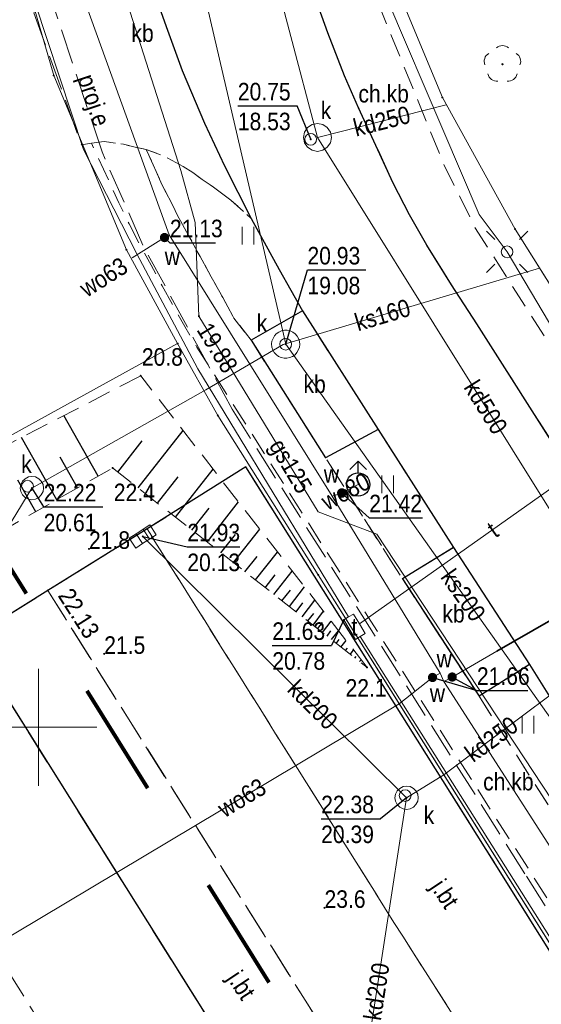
# Model space of a CAD drawing. Header units: metres. Extents: x 5490589 to 5490956, y 5935138 to 5935420.
# Tile 14 of 37: x 5490699 to 5490722, y 5935288 to 5935330. Entities that reach past the tile are written whole.
import ezdxf
from ezdxf.enums import TextEntityAlignment as Align

# ---------------------------------------------------------------- set-up
doc = ezdxf.new("R2010")
doc.units = ezdxf.units.M
doc.header["$MEASUREMENT"] = 0
for name, pattern in [('1.0_0.5', [1.5, 1, -0.5]), ('1.5_0.5', [2, 1.5, -0.5]), ('218-1000', [1.4, 0.7, -0.7]), ('219-500', [0]), ('egkk-500', [0]), ('egug-500', [0])]:
    doc.linetypes.add(name, pattern=pattern)
doc.layers.get('0').update_dxf_attribs({"color": 2, "linetype": 'CONTINUOUS', "lineweight": 5})
for name, color, linetype in [('000 Inne (niezydentyfikowane)', 7, 'CONTINUOUS'), ('203-punkt graniczny', 7, 'CONTINUOUS'), ('217-kontur klasyfikacyjny', 7, 'CONTINUOUS'), ('218-kontur użytku gruntowego', 7, 'CONTINUOUS'), ('219-działka ewidencyjna', 7, 'CONTINUOUS'), ('chodnik', 7, 'CONTINUOUS'), ('chodnik-Atr17', 7, 'CONTINUOUS'), ('drzewo liściaste', 7, 'CONTINUOUS'), ('hydrant', 7, 'CONTINUOUS'), ('jezdnia', 7, 'CONTINUOUS'), ('jezdnia-Atr17', 7, 'CONTINUOUS'), ('komora podziemna', 7, 'CONTINUOUS'), ('kratka ściekowa', 7, 'CONTINUOUS'), ('krawężnik', 7, 'CONTINUOUS'), ('latarnia', 7, 'CONTINUOUS'), ('obszar utwardzony', 7, 'CONTINUOUS'), ('obszar utwardzony-Atr17', 7, 'CONTINUOUS'), ('obudowa ochronna przewodu', 7, 'CONTINUOUS'), ('pikieta naturalna', 7, 'CONTINUOUS'), ('pikieta naturalna-Atr2', 7, 'CONTINUOUS'), ('pikieta sztuczna', 7, 'CONTINUOUS'), ('pikieta sztuczna-Atr2', 7, 'CONTINUOUS'), ('przewód elektroenergetyczny podziemny', 7, 'CONTINUOUS'), ('przewód elektroenergetyczny podziemny - ob. projektowany', 7, 'CONTINUOUS'), ('przewód elektroenergetyczny podziemny - ob. projektowany-Atr1', 7, 'CONTINUOUS'), ('przewód gazowy', 7, 'CONTINUOUS'), ('przewód gazowy-Atr1', 7, 'CONTINUOUS'), ('przewód kanalizacyjny', 7, 'CONTINUOUS'), ('przewód kanalizacyjny-Atr1', 7, 'CONTINUOUS'), ('przewód telekomunikacyjny podziemny', 7, 'CONTINUOUS'), ('przewód telekomunikacyjny podziemny-Atr1', 7, 'CONTINUOUS'), ('przewód wodociągowy', 7, 'CONTINUOUS'), ('przewód wodociągowy-Atr1', 7, 'CONTINUOUS'), ('rzędna', 7, 'CONTINUOUS'), ('rzędna-Atr2', 7, 'CONTINUOUS'), ('rzędna-Atr3', 7, 'CONTINUOUS'), ('skarpa nieumocniona', 7, 'CONTINUOUS'), ('trawnik', 7, 'CONTINUOUS'), ('właz do komory lub kanału', 7, 'CONTINUOUS'), ('właz do komory lub kanału - okrągły', 7, 'CONTINUOUS'), ('właz do komory lub kanału - okrągły-Atr17', 7, 'CONTINUOUS'), ('właz do komory lub kanału-Atr17', 7, 'CONTINUOUS'), ('zasuwa lub zawór', 7, 'CONTINUOUS'), ('zasuwa lub zawór-Atr17', 7, 'CONTINUOUS')]:
    doc.layers.add(name, color=color, linetype=linetype)
doc.layers.add('zakres nowy', color=6, linetype='218-1000', lineweight=80)
doc.styles.get("Standard").update_dxf_attribs({"font": 'Working1250', "width": 0.75})

# ---------------------------------------------------------------- blocks, each defined once
blk = doc.blocks.new('203')
at = {"linetype": 'Continuous', "lineweight": 0}
h = blk.add_hatch(color=0, dxfattribs=at)
edge = h.paths.add_edge_path()
edge.add_arc((0, 0), 0.045, 0, 360)
blk = doc.blocks.new('PW01')
at = {"linetype": 'Continuous', "lineweight": 13}
h = blk.add_hatch(color=0, dxfattribs=at)
edge = h.paths.add_edge_path()
edge.add_arc((0, 0), 0.045, 0, 360)
blk = doc.blocks.new('OP021')
at = {"linetype": 'Continuous', "lineweight": 13}
h = blk.add_hatch(color=0, dxfattribs=at)
edge = h.paths.add_edge_path()
edge.add_arc((0, 0), 0.05, 0, 360)
at = {"color": 0, "linetype": 'Continuous', "lineweight": 13}
for centre, start, end in [((-0.38, 0.124), 121.308, 202.548), ((0, 0.4), 49.272, 130.728), ((0.38, 0.124), 337.452, 58.692), ((-0.235, -0.324), 193.221, 274.871), ((0.235, -0.324), 265.129, 346.779)]:
    blk.add_arc(centre, 0.4, start, end, dxfattribs=at)
blk = doc.blocks.new('TU04')
at = {"color": 0, "linetype": 'Continuous', "lineweight": 13}
for p, q in [((0, 0), (0, 0.75)), ((0.5, 0), (0.5, 0.75))]:
    blk.add_line(p, q, dxfattribs=at)
blk = doc.blocks.new('US22')
at = {"color": 0, "linetype": 'Continuous', "lineweight": 13}
blk.add_circle((0, 0), 0.25, dxfattribs=at)
blk = doc.blocks.new('SM01')
at = {"color": 0, "linetype": 'Continuous', "lineweight": 13}
for p, q in [((-0.53, 0.531), (-0.883, 0.884)), ((0.531, 0.531), (0.884, 0.884)), ((-0.53, -0.53), (-0.883, -0.883)), ((0.531, -0.53), (0.884, -0.883))]:
    blk.add_line(p, q, dxfattribs=at)
blk.add_circle((0, 0), 0.25, dxfattribs=at)
blk = doc.blocks.new('US05')
at = {"color": 0, "linetype": 'Continuous', "lineweight": 13}
for p, q in [((-0.525, -0.25), (-0.525, 0.25)), ((-0.525, 0.25), (-0.175, 0.25)), ((-0.175, -0.25), (-0.175, 0.25)), ((-0.175, 0.25), (0.175, 0.25)), ((0.175, -0.25), (0.175, 0.25)), ((0.175, 0.25), (0.525, 0.25)), ((0.525, -0.25), (0.525, 0.25)), ((-0.525, -0.25), (-0.175, -0.25)), ((-0.175, -0.25), (0.175, -0.25)), ((0.175, -0.25), (0.525, -0.25))]:
    blk.add_line(p, q, dxfattribs=at)
blk = doc.blocks.new('SUWH')
at = {"color": 0, "linetype": 'Continuous'}
for p in [(-0.354, 0.646), (0, 0.5), (0.354, 0.646)]:
    blk.add_line(p, (0, 1), dxfattribs=at)
blk.add_circle((0, 0), 0.5, dxfattribs=at)
blk = doc.blocks.new('US25')
at = {"linetype": 'Continuous', "lineweight": 0}
h = blk.add_hatch(color=0, dxfattribs=at)
edge = h.paths.add_edge_path()
edge.add_arc((0, 0), 0.2, 0, 360)

msp = doc.modelspace()

# ---------------------------------------------------------------- linework, layer by layer
at = {"color": 0}
for p, q in [((5490700, 5935297.5), (5490700, 5935302.5)), ((5490700, 5935297.5), (5490700, 5935302.5)), ((5490697.5, 5935300), (5490702.5, 5935300)), ((5490697.5, 5935300), (5490702.5, 5935300))]:
    msp.add_line(p, q, dxfattribs=at)
at = {"layer": '000 Inne (niezydentyfikowane)', "color": 7, "linetype": 'Continuous', "lineweight": 25, "flags": 128}
for points in [[(5490702.55, 5935310.74), (5490701.08, 5935313.33)], [(5490704.26, 5935310.24), (5490706.18, 5935312.69)], [(5490700.78, 5935309.73), (5490699.27, 5935312.39)], [(5490703.39, 5935310.91), (5490704.44, 5935312.25)], [(5490701.67, 5935310.24), (5490700.93, 5935311.55)], [(5490705.86, 5935308.98), (5490707.47, 5935311.04)], [(5490699.88, 5935309.22), (5490699.12, 5935310.57)], [(5490705.09, 5935309.59), (5490705.97, 5935310.71)], [(5490707.21, 5935307.92), (5490708.56, 5935309.64)], [(5490706.56, 5935308.43), (5490707.3, 5935309.37)], [(5490708.34, 5935307.04), (5490709.46, 5935308.47)], [(5490707.8, 5935307.46), (5490708.42, 5935308.24)], [(5490708.83, 5935306.65), (5490709.35, 5935307.3)], [(5490709.28, 5935306.3), (5490710.22, 5935307.49)], [(5490709.7, 5935305.97), (5490710.12, 5935306.52)], [(5490710.07, 5935305.68), (5490710.85, 5935306.68)], [(5490710.41, 5935305.41), (5490710.77, 5935305.87)], [(5490710.73, 5935305.16), (5490711.38, 5935306)], [(5490711.28, 5935304.73), (5490711.82, 5935305.43)], [(5490711.02, 5935304.94), (5490711.31, 5935305.32)], [(5490711.52, 5935304.55), (5490711.77, 5935304.86)], [(5490711.74, 5935304.37), (5490712.19, 5935304.96)], [(5490711.94, 5935304.22), (5490712.14, 5935304.48)], [(5490712.14, 5935304.06), (5490712.51, 5935304.54)], [(5490712.34, 5935303.9), (5490712.5, 5935304.12)], [(5490712.53, 5935303.75), (5490712.83, 5935304.13)], [(5490712.73, 5935303.59), (5490712.86, 5935303.76)], [(5490712.93, 5935303.43), (5490713.15, 5935303.71)], [(5490713.13, 5935303.28), (5490713.22, 5935303.39)], [(5490713.33, 5935303.12), (5490713.47, 5935303.3)], [(5490713.53, 5935302.96), (5490713.58, 5935303.03)], [(5490713.73, 5935302.81), (5490713.8, 5935302.89)], [(5490713.93, 5935302.65), (5490713.95, 5935302.67)]]:
    msp.add_lwpolyline(points, dxfattribs=at)
at = {"layer": '217-kontur klasyfikacyjny', "color": 3, "linetype": 'egkk-500', "lineweight": 18, "flags": 128}
for points in [[(5490700.65, 5935327.87), (5490698.4, 5935335.64)], [(5490714.81, 5935332.86), (5490717.27, 5935326.93)], [(5490703.76, 5935320.42), (5490700.65, 5935327.87)], [(5490717.27, 5935326.93), (5490720.38, 5935321.3)], [(5490720.38, 5935321.3), (5490725.32, 5935313.46)], [(5490705.95, 5935316.41), (5490703.76, 5935320.42)]]:
    msp.add_lwpolyline(points, dxfattribs=at)
at = {"layer": '217-kontur klasyfikacyjny', "color": 3, "linetype": 'egkk-500', "lineweight": 18}
msp.add_lwpolyline([(5490676.876, 5935300.391), (5490705.95, 5935316.41)], dxfattribs=at)
at = {"layer": '218-kontur użytku gruntowego', "color": 3, "linetype": 'egug-500', "lineweight": 18, "flags": 128}
for points in [[(5490698.4, 5935335.64), (5490700.65, 5935327.87)], [(5490700.65, 5935327.87), (5490698.4, 5935335.64)], [(5490714.81, 5935332.86), (5490717.27, 5935326.93)], [(5490717.27, 5935326.93), (5490714.81, 5935332.86)], [(5490700.65, 5935327.87), (5490703.76, 5935320.42)], [(5490703.76, 5935320.42), (5490700.65, 5935327.87)], [(5490717.27, 5935326.93), (5490720.38, 5935321.3)], [(5490720.38, 5935321.3), (5490717.27, 5935326.93)], [(5490720.38, 5935321.3), (5490725.32, 5935313.46)], [(5490725.32, 5935313.46), (5490720.38, 5935321.3)], [(5490703.76, 5935320.42), (5490705.95, 5935316.41)], [(5490705.95, 5935316.41), (5490703.76, 5935320.42)], [(5490705.95, 5935316.41), (5490707.67, 5935313.33)], [(5490707.67, 5935313.33), (5490705.95, 5935316.41)], [(5490707.67, 5935313.33), (5490711.96, 5935306.52)], [(5490711.96, 5935306.52), (5490707.67, 5935313.33)], [(5490711.96, 5935306.52), (5490714.69, 5935302.17)], [(5490714.69, 5935302.17), (5490711.96, 5935306.52)], [(5490714.69, 5935302.17), (5490738.53, 5935264.23)], [(5490738.53, 5935264.23), (5490714.69, 5935302.17)]]:
    msp.add_lwpolyline(points, dxfattribs=at)
at = {"layer": '218-kontur użytku gruntowego', "color": 3, "linetype": 'egug-500', "lineweight": 18}
for points in [[(5490705.95, 5935316.41), (5490676.876, 5935300.391)], [(5490676.876, 5935300.391), (5490705.95, 5935316.41)]]:
    msp.add_lwpolyline(points, dxfattribs=at)
at = {"layer": '219-działka ewidencyjna', "color": 7, "linetype": '219-500', "lineweight": 18, "flags": 128}
for points in [[(5490698.4, 5935335.64), (5490700.65, 5935327.87)], [(5490714.81, 5935332.86), (5490717.27, 5935326.93)], [(5490700.65, 5935327.87), (5490703.76, 5935320.42)], [(5490717.27, 5935326.93), (5490720.38, 5935321.3)], [(5490720.38, 5935321.3), (5490743.06, 5935285.21)], [(5490703.76, 5935320.42), (5490705.95, 5935316.41)], [(5490705.95, 5935316.41), (5490707.67, 5935313.33)], [(5490707.67, 5935313.33), (5490711.96, 5935306.52)], [(5490711.96, 5935306.52), (5490738.53, 5935264.23)]]:
    msp.add_lwpolyline(points, dxfattribs=at)
at = {"layer": '219-działka ewidencyjna', "color": 7, "linetype": '219-500', "lineweight": 18}
msp.add_lwpolyline([(5490676.876, 5935300.391), (5490705.95, 5935316.41)], dxfattribs=at)
at = {"layer": 'chodnik', "color": 7, "linetype": '1.0_0.5', "lineweight": 18, "flags": 128}
for points in [[(5490745.01, 5935280.06), (5490743.97, 5935281.7), (5490740.58, 5935287.02), (5490734.29, 5935296.96), (5490724.51, 5935312.19), (5490718.66, 5935321.38), (5490717.32, 5935324.1), (5490713.17, 5935334.3), (5490712.5, 5935336.7), (5490711.63, 5935340.62), (5490711.22, 5935343.09), (5490710.94, 5935345.55), (5490710.75, 5935347.55), (5490710.66, 5935349.54), (5490710.66, 5935351.03), (5490710.7, 5935353.01), (5490712.19, 5935364.94), (5490712.58, 5935366.38), (5490712.87, 5935367.34), (5490713.24, 5935368.27), (5490713.66, 5935369.18), (5490714.14, 5935370.06), (5490714.51, 5935370.62), (5490714.93, 5935371.16), (5490715.4, 5935371.62), (5490715.84, 5935371.93), (5490716.31, 5935372.13), (5490716.64, 5935372.23), (5490716.97, 5935372.31), (5490717.31, 5935372.37), (5490717.79, 5935372.43), (5490718.3, 5935372.47), (5490718.8, 5935372.47), (5490719.32, 5935372.45), (5490719.79, 5935372.33), (5490721.27, 5935371.81), (5490723.61, 5935370.95), (5490724.36, 5935373), (5490723.41, 5935373.35), (5490721.53, 5935374.04), (5490720.55, 5935374.34), (5490720.06, 5935374.47), (5490719.58, 5935374.59), (5490719.09, 5935374.64), (5490718.59, 5935374.65), (5490718.09, 5935374.63), (5490717.59, 5935374.6), (5490717.06, 5935374.54), (5490716.58, 5935374.46), (5490716.1, 5935374.35), (5490715.59, 5935374.2), (5490715.14, 5935373.99), (5490714.72, 5935373.8), (5490714.28, 5935373.53), (5490713.91, 5935373.2), (5490713.52, 5935372.84), (5490713.19, 5935372.46), (5490712.82, 5935372.06), (5490712.55, 5935371.63), (5490712.04, 5935370.75), (5490711.62, 5935369.88), (5490711.19, 5935368.99), (5490710.63, 5935367.57), (5490709.76, 5935364.23), (5490709.44, 5935362.78), (5490709.22, 5935361.29), (5490708.92, 5935359.29), (5490708.69, 5935357.31), (5490708.52, 5935354.29), (5490708.49, 5935352.27), (5490708.49, 5935350.27), (5490708.53, 5935348.26), (5490708.64, 5935346.8), (5490708.77, 5935345.32), (5490708.93, 5935343.86), (5490709.16, 5935342.35), (5490709.38, 5935340.82), (5490709.63, 5935339.3), (5490709.91, 5935337.91), (5490710.2, 5935336.88), (5490710.54, 5935335.49), (5490710.98, 5935334.03), (5490711.86, 5935331.13), (5490712.37, 5935329.69), (5490713.08, 5935327.85), (5490713.69, 5935326.49), (5490715.17, 5935323.27), (5490715.86, 5935321.91), (5490716.6, 5935320.62), (5490717.66, 5935318.92), (5490718.74, 5935317.25), (5490722.51, 5935311.34), (5490732.44, 5935295.73), (5490738.32, 5935286.44), (5490742.63, 5935279.84), (5490744.18, 5935279.52)], [(5490732.94, 5935275.21), (5490733.29, 5935275.52), (5490733.62, 5935275.85), (5490733.85, 5935276.17), (5490734.06, 5935276.52), (5490734.17, 5935276.91), (5490731.66, 5935281.14), (5490728.53, 5935286.06), (5490725.2, 5935291.27), (5490722.05, 5935296.28), (5490718.84, 5935301.33), (5490715.56, 5935306.35), (5490712.28, 5935311.52), (5490709.09, 5935316.55), (5490708.36, 5935317.49), (5490707.88, 5935318.37), (5490707.39, 5935319.26), (5490706.91, 5935320.13), (5490706.42, 5935321.03), (5490705.94, 5935321.89), (5490705.74, 5935322.31), (5490705.28, 5935323.21), (5490704.61, 5935324.71), (5490704.14, 5935324.81), (5490703.64, 5935324.93), (5490703.19, 5935324.99), (5490702.81, 5935325.04), (5490702.26, 5935324.98), (5490703.03, 5935323.35), (5490703.43, 5935322.42), (5490703.88, 5935321.52), (5490704.33, 5935320.64), (5490704.82, 5935319.76), (5490705.29, 5935318.87), (5490705.77, 5935318), (5490706.26, 5935317.14), (5490706.77, 5935316.26), (5490716.95, 5935300.22), (5490726.64, 5935285.02)]]:
    msp.add_lwpolyline(points, close=True, dxfattribs=at)
at = {"layer": 'jezdnia', "color": 7, "linetype": '1.5_0.5', "lineweight": 18, "flags": 128}
for points in [[(5490754, 5935262.06), (5490751.86, 5935265.39), (5490746.51, 5935273.75), (5490742.63, 5935279.84), (5490738.32, 5935286.44), (5490732.44, 5935295.73), (5490722.51, 5935311.34), (5490718.74, 5935317.25), (5490717.66, 5935318.92), (5490716.6, 5935320.62), (5490715.86, 5935321.91), (5490715.17, 5935323.27), (5490713.69, 5935326.49), (5490713.08, 5935327.85), (5490712.37, 5935329.69), (5490711.86, 5935331.13), (5490710.98, 5935334.03), (5490710.54, 5935335.49), (5490710.2, 5935336.88), (5490709.91, 5935337.91), (5490709.63, 5935339.3), (5490709.38, 5935340.82), (5490709.16, 5935342.35), (5490708.93, 5935343.86), (5490708.77, 5935345.32), (5490708.64, 5935346.8), (5490708.53, 5935348.26), (5490708.49, 5935350.27), (5490708.49, 5935352.27), (5490708.52, 5935354.29), (5490708.69, 5935357.31), (5490708.92, 5935359.29), (5490709.22, 5935361.29), (5490709.44, 5935362.78), (5490709.76, 5935364.23), (5490710.63, 5935367.57), (5490711.19, 5935368.99), (5490711.62, 5935369.88), (5490712.04, 5935370.75), (5490712.55, 5935371.63), (5490712.82, 5935372.06), (5490713.19, 5935372.46), (5490713.52, 5935372.84), (5490713.91, 5935373.2), (5490714.28, 5935373.53), (5490714.72, 5935373.8), (5490715.14, 5935373.99), (5490715.59, 5935374.2), (5490716.1, 5935374.35), (5490716.58, 5935374.46), (5490717.06, 5935374.54), (5490717.59, 5935374.6), (5490718.09, 5935374.63), (5490718.59, 5935374.65), (5490719.09, 5935374.64), (5490719.58, 5935374.59), (5490720.06, 5935374.47), (5490720.55, 5935374.34), (5490721.53, 5935374.04), (5490723.41, 5935373.35), (5490702.58, 5935381.08), (5490702.88, 5935380.9), (5490703.47, 5935380.34), (5490704.14, 5935379.62), (5490704.41, 5935379.22), (5490704.74, 5935378.8), (5490705, 5935378.36), (5490705.24, 5935377.93), (5490705.41, 5935377.45), (5490705.56, 5935376.98), (5490705.82, 5935376), (5490705.91, 5935375.52), (5490705.96, 5935375), (5490705.84, 5935373.98), (5490705.68, 5935373.03), (5490704.59, 5935369.2), (5490704.16, 5935367.65), (5490703.32, 5935364.34), (5490702.95, 5935362.4), (5490702.62, 5935360.41), (5490702.37, 5935358.41), (5490702.21, 5935356.95), (5490702.11, 5935355.46), (5490702, 5935353.48), (5490701.86, 5935351.04), (5490701.94, 5935349.48), (5490702, 5935347.48), (5490702.1, 5935345.49), (5490702.32, 5935343.51), (5490702.58, 5935341.53), (5490702.9, 5935339.58), (5490703.23, 5935337.6), (5490704.2, 5935333.72), (5490704.64, 5935332.3), (5490705.46, 5935329.97), (5490706.14, 5935328.08), (5490707.1, 5935325.83), (5490707.95, 5935324), (5490709.1, 5935321.76), (5490710.29, 5935319.58), (5490711.29, 5935317.81), (5490714.53, 5935312.73), (5490717.75, 5935307.69), (5490721, 5935302.68), (5490723.92, 5935298.01), (5490727.38, 5935292.63), (5490730.7, 5935287.45), (5490733.32, 5935283.34), (5490733.85, 5935282.52), (5490734.55, 5935281.41), (5490739.74, 5935273.17), (5490741.9, 5935269.87), (5490746.8, 5935262.16), (5490748.88, 5935258.81), (5490749.4, 5935257.88), (5490749.6, 5935257.24), (5490749.69, 5935256.22), (5490749.7, 5935255.72), (5490749.66, 5935254.72), (5490749.48, 5935253.71), (5490749.24, 5935252.74), (5490748.89, 5935251.77), (5490748.72, 5935251.33), (5490748.47, 5935250.87), (5490747.84, 5935249.96), (5490747.2, 5935249.3), (5490746.48, 5935248.68), (5490745.65, 5935248.12), (5490744.74, 5935247.55), (5490712.74, 5935230.16), (5490703.54, 5935225.12), (5490693.9, 5935219.85), (5490693.4, 5935219.62), (5490692.46, 5935219.23), (5490691.54, 5935218.92), (5490691.09, 5935218.79), (5490690.08, 5935218.63), (5490689.05, 5935218.54), (5490688.53, 5935218.56), (5490687.54, 5935218.63), (5490687.06, 5935218.73), (5490686.07, 5935219.05), (5490685.61, 5935219.22), (5490685.15, 5935219.42), (5490684.72, 5935219.66), (5490684.28, 5935219.91), (5490683.86, 5935220.2), (5490683.46, 5935220.5), (5490683.06, 5935220.82), (5490682.69, 5935221.17), (5490682.34, 5935221.51), (5490682.03, 5935221.84), (5490681.58, 5935222.25), (5490692, 5935203.21), (5490691.95, 5935203.64), (5490691.81, 5935204.11), (5490691.67, 5935204.57), (5490691.58, 5935205.09), (5490691.5, 5935205.57), (5490691.45, 5935206.08), (5490691.44, 5935206.59), (5490691.46, 5935207.1), (5490691.51, 5935207.6), (5490691.57, 5935208.09), (5490691.67, 5935208.6), (5490691.79, 5935209.07), (5490691.97, 5935209.54), (5490692.16, 5935210.01), (5490692.38, 5935210.47), (5490692.6, 5935210.92), (5490692.87, 5935211.35), (5490693.16, 5935211.75), (5490693.44, 5935212.14), (5490693.82, 5935212.5), (5490694.17, 5935212.86), (5490694.55, 5935213.19), (5490694.94, 5935213.49), (5490695.79, 5935214.04), (5490696.66, 5935214.53), (5490697.52, 5935215.02), (5490700.98, 5935216.88), (5490713.43, 5935223.69), (5490747.61, 5935242.42), (5490749.35, 5935243.37), (5490751.08, 5935244.31), (5490752.54, 5935244.93), (5490753.48, 5935245.27), (5490754.44, 5935245.5), (5490755.47, 5935245.62), (5490756.49, 5935245.57), (5490757.44, 5935245.48), (5490757.94, 5935245.33), (5490758.44, 5935245.18), (5490758.97, 5935244.88), (5490759.4, 5935244.58), (5490760.1, 5935243.77), (5490762.52, 5935240.67), (5490764.56, 5935238.37), (5490768.95, 5935233.26), (5490770.95, 5935231.1), (5490772.99, 5935228.9), (5490777.19, 5935224.62), (5490781.53, 5935220.39), (5490785.9, 5935216.42), (5490790.42, 5935212.45), (5490793, 5935210.21), (5490794.96, 5935208.49), (5490798.17, 5935206.07), (5490801.3, 5935203.57), (5490802.88, 5935202.4), (5490805.26, 5935200.59), (5490810.19, 5935197.14), (5490813.47, 5935194.9), (5490818.52, 5935191.68), (5490820, 5935190.79), (5490832.04, 5935183.46), (5490835.43, 5935181.38), (5490842.37, 5935177.14), (5490842.16, 5935176.8), (5490843.47, 5935176), (5490843.72, 5935176.35), (5490850.85, 5935171.98), (5490854.26, 5935169.93), (5490861.26, 5935165.65), (5490866.4, 5935162.52), (5490869.81, 5935160.5), (5490872.81, 5935165.67), (5490863.37, 5935171.42), (5490857.41, 5935175.05), (5490855.71, 5935176.07), (5490854.88, 5935176.62), (5490854.18, 5935177.24), (5490853.76, 5935177.67), (5490853.43, 5935178.05), (5490853.12, 5935178.46), (5490852.87, 5935178.88), (5490852.62, 5935179.32), (5490852.42, 5935179.78), (5490852.23, 5935180.26), (5490852.07, 5935180.73), (5490851.98, 5935181.24), (5490851.9, 5935181.72), (5490851.84, 5935182.21), (5490851.82, 5935182.71), (5490851.84, 5935183.22), (5490851.86, 5935183.73), (5490851.92, 5935184.22), (5490852.03, 5935184.71), (5490852.2, 5935185.34), (5490853.97, 5935188.73), (5490850.09, 5935193.68), (5490848.57, 5935191.56), (5490847.66, 5935190.36), (5490847.03, 5935189.58), (5490846.4, 5935188.81), (5490845.74, 5935188.06), (5490845.37, 5935187.7), (5490844.97, 5935187.4), (5490844.56, 5935187.12), (5490844.11, 5935186.9), (5490843.65, 5935186.7), (5490843.16, 5935186.55), (5490842.68, 5935186.42), (5490842.2, 5935186.37), (5490841.69, 5935186.29), (5490841.17, 5935186.25), (5490840.68, 5935186.22), (5490840.17, 5935186.24), (5490839.68, 5935186.32), (5490838.71, 5935186.6), (5490837.82, 5935187.05), (5490836.52, 5935187.78), (5490835.18, 5935188.62), (5490834.38, 5935189.08), (5490825.04, 5935194.87), (5490816.97, 5935199.82), (5490814.03, 5935201.78), (5490809.92, 5935204.66), (5490805.89, 5935207.58), (5490800.35, 5935211.9), (5490796.91, 5935214.74), (5490793.82, 5935217.29), (5490790.8, 5935219.95), (5490787.83, 5935222.62), (5490784.89, 5935225.39), (5490782.03, 5935228.18), (5490778.52, 5935231.68), (5490776.46, 5935233.91), (5490773.09, 5935237.6), (5490769.8, 5935241.37), (5490767.26, 5935244.46), (5490764.74, 5935247.57), (5490762.2, 5935250.68)], [(5490730.11, 5935277.27), (5490719.53, 5935294.16), (5490708.86, 5935311.13), (5490704.65, 5935308.48), (5490715.2, 5935291.66), (5490726.05, 5935274.62), (5490726.29, 5935274.92)], [(5490720.3, 5935274.2), (5490711.5, 5935288.18), (5490700.4, 5935305.85), (5490697.07, 5935303.77), (5490708, 5935286.36), (5490716.99, 5935272.11)]]:
    msp.add_lwpolyline(points, close=True, dxfattribs=at)
at = {"layer": 'jezdnia', "color": 7, "linetype": '1.5_0.5', "lineweight": 18}
for points in [[(5490726.05, 5935274.62), (5490715.2, 5935291.66), (5490704.65, 5935308.48), (5490700.4, 5935305.85), (5490711.5, 5935288.18), (5490720.3, 5935274.2)], [(5490700.43, 5935286.81), (5490691.83, 5935300.53), (5490687.59, 5935297.83), (5490684.58, 5935295.92), (5490688.8, 5935289.22), (5490693.35, 5935281.92)]]:
    msp.add_lwpolyline(points, dxfattribs=at)
at = {"layer": 'komora podziemna', "color": 34, "linetype": 'Continuous', "lineweight": 18, "flags": 128}
for points in [[(5490711.93, 5935325.82), (5490712.16, 5935325.77), (5490712.35, 5935325.64), (5490712.48, 5935325.45), (5490712.53, 5935325.22), (5490712.48, 5935324.99), (5490712.35, 5935324.8), (5490712.16, 5935324.67), (5490711.93, 5935324.62), (5490711.7, 5935324.67), (5490711.51, 5935324.8), (5490711.38, 5935324.99), (5490711.33, 5935325.22), (5490711.38, 5935325.45), (5490711.51, 5935325.64), (5490711.7, 5935325.77)], [(5490710.16, 5935315.94), (5490710.08, 5935316.03), (5490710.02, 5935316.14), (5490709.98, 5935316.26), (5490709.97, 5935316.39), (5490709.98, 5935316.51), (5490710.03, 5935316.63), (5490710.09, 5935316.74), (5490710.17, 5935316.83), (5490710.28, 5935316.9), (5490710.39, 5935316.95), (5490710.52, 5935316.98), (5490710.64, 5935316.98), (5490710.76, 5935316.95), (5490710.88, 5935316.9), (5490710.98, 5935316.82), (5490711.06, 5935316.73), (5490711.12, 5935316.62), (5490711.16, 5935316.5), (5490711.17, 5935316.37), (5490711.16, 5935316.25), (5490711.11, 5935316.13), (5490711.05, 5935316.02), (5490710.97, 5935315.93), (5490710.86, 5935315.86), (5490710.75, 5935315.81), (5490710.62, 5935315.78), (5490710.5, 5935315.78), (5490710.38, 5935315.81), (5490710.26, 5935315.86)], [(5490699.72, 5935310.73), (5490699.87, 5935310.71), (5490700.01, 5935310.63), (5490700.12, 5935310.52), (5490700.2, 5935310.38), (5490700.22, 5935310.23), (5490700.2, 5935310.08), (5490700.12, 5935309.94), (5490700.01, 5935309.83), (5490699.87, 5935309.75), (5490699.72, 5935309.73), (5490699.57, 5935309.75), (5490699.43, 5935309.83), (5490699.32, 5935309.94), (5490699.24, 5935310.08), (5490699.22, 5935310.23), (5490699.24, 5935310.38), (5490699.32, 5935310.52), (5490699.43, 5935310.63), (5490699.57, 5935310.71)], [(5490715.74, 5935297.49), (5490715.89, 5935297.47), (5490716.03, 5935297.39), (5490716.14, 5935297.28), (5490716.22, 5935297.14), (5490716.24, 5935296.99), (5490716.22, 5935296.84), (5490716.14, 5935296.7), (5490716.03, 5935296.59), (5490715.89, 5935296.51), (5490715.74, 5935296.49), (5490715.59, 5935296.51), (5490715.45, 5935296.59), (5490715.34, 5935296.7), (5490715.26, 5935296.84), (5490715.24, 5935296.99), (5490715.26, 5935297.14), (5490715.34, 5935297.28), (5490715.45, 5935297.39), (5490715.59, 5935297.47)]]:
    msp.add_lwpolyline(points, close=True, dxfattribs=at)
at = {"layer": 'krawężnik', "color": 7, "linetype": 'Continuous', "lineweight": 25, "flags": 128}
for points in [[(5490704.64, 5935332.3), (5490705.46, 5935329.97), (5490706.14, 5935328.08), (5490707.1, 5935325.83), (5490707.95, 5935324), (5490709.1, 5935321.76), (5490710.29, 5935319.58), (5490711.29, 5935317.81), (5490714.53, 5935312.73)], [(5490738.32, 5935286.44), (5490732.44, 5935295.73), (5490727.75, 5935303.05), (5490722.51, 5935311.34), (5490718.74, 5935317.25), (5490717.66, 5935318.92), (5490716.6, 5935320.62), (5490715.86, 5935321.91), (5490715.17, 5935323.27), (5490713.69, 5935326.49), (5490713.08, 5935327.85), (5490712.37, 5935329.69), (5490711.86, 5935331.13)], [(5490711.29, 5935317.81), (5490709.09, 5935316.55)], [(5490709.09, 5935316.55), (5490712.28, 5935311.52)], [(5490714.53, 5935312.73), (5490712.28, 5935311.52)], [(5490714.53, 5935312.73), (5490717.75, 5935307.69), (5490721, 5935302.68), (5490718.84, 5935301.33)], [(5490732.7, 5935275.03), (5490731.92, 5935274.52), (5490730.19, 5935273.58), (5490728.78, 5935272.98), (5490728.07, 5935272.81), (5490727.38, 5935273.04), (5490726.59, 5935273.68), (5490726.12, 5935274.25), (5490726.05, 5935274.62), (5490726.29, 5935274.92), (5490730.11, 5935277.27), (5490719.53, 5935294.16), (5490708.86, 5935311.13), (5490704.65, 5935308.48), (5490700.4, 5935305.85), (5490697.07, 5935303.77), (5490708, 5935286.36), (5490716.99, 5935272.11)], [(5490717.75, 5935307.69), (5490715.56, 5935306.35)], [(5490715.56, 5935306.35), (5490718.84, 5935301.33)], [(5490721, 5935302.68), (5490723.92, 5935298.01), (5490722.05, 5935296.28)]]:
    msp.add_lwpolyline(points, dxfattribs=at)
at = {"layer": 'obszar utwardzony', "color": 7, "linetype": '1.5_0.5', "lineweight": 18, "flags": 128}
for points in [[(5490703.23, 5935337.6), (5490702.98, 5935336.57), (5490702.86, 5935336.1), (5490702.76, 5935335.62), (5490702.64, 5935335.12), (5490702.49, 5935334.64), (5490702.34, 5935334.17), (5490702.14, 5935333.71), (5490701.73, 5935332.83), (5490701.45, 5935332.37), (5490701.18, 5935331.94), (5490700.88, 5935331.55), (5490700.53, 5935331.19), (5490700.15, 5935330.84), (5490699.8, 5935330.55), (5490701.84, 5935324.9), (5490702.26, 5935324.98), (5490702.81, 5935325.04), (5490703.19, 5935324.99), (5490703.64, 5935324.93), (5490704.14, 5935324.81), (5490704.61, 5935324.71), (5490705.28, 5935324.45), (5490705.72, 5935324.23), (5490706.18, 5935323.98), (5490706.6, 5935323.72), (5490707, 5935323.42), (5490707.42, 5935323.14), (5490707.82, 5935322.84), (5490708.22, 5935322.54), (5490709.1, 5935321.76), (5490707.95, 5935324), (5490707.1, 5935325.83), (5490706.14, 5935328.08), (5490705.46, 5935329.97), (5490704.64, 5935332.3), (5490704.2, 5935333.72)], [(5490714.53, 5935312.73), (5490711.29, 5935317.81), (5490709.09, 5935316.55), (5490712.28, 5935311.52)], [(5490721, 5935302.68), (5490717.75, 5935307.69), (5490715.56, 5935306.35), (5490718.84, 5935301.33)]]:
    msp.add_lwpolyline(points, close=True, dxfattribs=at)
at = {"layer": 'obudowa ochronna przewodu', "color": 7, "linetype": 'Continuous', "lineweight": 35, "flags": 128}
msp.add_lwpolyline([(5490719.6, 5935303.25), (5490725.66, 5935306.74)], dxfattribs=at)
at = {"layer": 'przewód elektroenergetyczny podziemny', "color": 1, "linetype": 'Continuous', "lineweight": 18, "flags": 128}
msp.add_lwpolyline([(5490766.68, 5935249.32), (5490757.03, 5935262.51), (5490748.95, 5935274.46), (5490738.72, 5935291.07), (5490731.81, 5935301.59), (5490724.84, 5935312.24), (5490720.04, 5935320.33), (5490718.85, 5935321.93), (5490713.39, 5935334.71), (5490712.27, 5935339.21), (5490711.42, 5935345.39), (5490711.15, 5935348.31), (5490711.35, 5935352.94), (5490711.8, 5935360.21), (5490713.32, 5935366.71), (5490715.72, 5935368.71), (5490715.69, 5935370.66), (5490705.2, 5935374.68)], dxfattribs=at)
at = {"layer": 'przewód elektroenergetyczny podziemny - ob. projektowany', "color": 1, "linetype": '1.5_0.5', "lineweight": 18}
msp.add_lwpolyline([(5490766.67, 5935216.77), (5490771.67, 5935223.11), (5490756.94, 5935238.82), (5490744.23, 5935256.19), (5490732.26, 5935275.4), (5490720.8, 5935293.74), (5490708.28, 5935313.6), (5490704.46, 5935320.62), (5490702.72, 5935324.6), (5490699.02, 5935335.71), (5490697.65, 5935343.72), (5490697.26, 5935351.69), (5490697.51, 5935356.77), (5490699.19, 5935368.57), (5490700.26, 5935373.61), (5490700.21, 5935379.44), (5490686.05, 5935384.57), (5490676.876, 5935387.907)], dxfattribs=at)
at = {"layer": 'przewód gazowy', "color": 40, "linetype": 'Continuous', "lineweight": 18, "flags": 128}
msp.add_lwpolyline([(5490740.59, 5935268.34), (5490734.42, 5935278.06), (5490727.46, 5935288.55), (5490714.47, 5935308.26), (5490711.96, 5935309.21), (5490706.86, 5935317.58), (5490706.7, 5935321.59), (5490706.09, 5935323.81), (5490701.64, 5935337.71), (5490700.88, 5935340.9), (5490700.23, 5935345.92), (5490700.27, 5935351), (5490703.1, 5935377.06)], dxfattribs=at)
at = {"layer": 'przewód kanalizacyjny', "color": 34, "linetype": 'Continuous', "lineweight": 18}
msp.add_lwpolyline([(5490843.12, 5935176.8), (5490804.89, 5935205.1), (5490770.59, 5935230.64), (5490754.39, 5935255.57), (5490729.9, 5935289.08), (5490710.57, 5935316.38), (5490703.51, 5935346.76), (5490707.95, 5935384.8), (5490676.876, 5935395.649)], dxfattribs=at)
at = {"layer": 'przewód kanalizacyjny', "color": 34, "linetype": 'Continuous', "lineweight": 18, "flags": 128}
for points in [[(5490706.43, 5935344.51), (5490709.51, 5935334.41), (5490711.93, 5935325.22), (5490725.24, 5935303.9), (5490737.25, 5935285.32)], [(5490711.93, 5935325.22), (5490717.44, 5935326.62)], [(5490721.42, 5935319.63), (5490710.47, 5935316.37), (5490707.16, 5935314.43)], [(5490707.16, 5935314.43), (5490699.72, 5935310.23), (5490688.53, 5935291.85)], [(5490704.46, 5935308.16), (5490715.74, 5935296.99)], [(5490725.24, 5935303.9), (5490717.33, 5935297.97), (5490715.74, 5935296.99)], [(5490713.82, 5935284.61), (5490715.74, 5935296.99)]]:
    msp.add_lwpolyline(points, dxfattribs=at)
at = {"layer": 'przewód telekomunikacyjny podziemny', "color": 30, "linetype": 'Continuous', "lineweight": 18, "flags": 128}
for points in [[(5490700.26, 5935380.14), (5490699.46, 5935378.8), (5490699.88, 5935377.41), (5490700.17, 5935376.22), (5490700.42, 5935374.14), (5490700.14, 5935372.09), (5490697.87, 5935363.55), (5490697.08, 5935356.5), (5490696.91, 5935350.03), (5490697.04, 5935345.51), (5490697.66, 5935340.58), (5490698.27, 5935336.86), (5490699.34, 5935332.53), (5490701.92, 5935324.7), (5490704.2, 5935320.25), (5490706.82, 5935315.32), (5490713.26, 5935304.72)], [(5490713.72, 5935304.42), (5490725.12, 5935312.47)], [(5490713.76, 5935303.88), (5490724.43, 5935286.97), (5490735.47, 5935269.81), (5490743.68, 5935256.36)]]:
    msp.add_lwpolyline(points, dxfattribs=at)
at = {"layer": 'przewód wodociągowy', "color": 5, "linetype": 'Continuous', "lineweight": 18, "flags": 128}
for points in [[(5490701.78, 5935380.91), (5490701.58, 5935380.5), (5490700.89, 5935378.15), (5490701.38, 5935374.18), (5490699.2, 5935359.4), (5490698.86, 5935352.24), (5490698.56, 5935349.71), (5490698.55, 5935347.58), (5490700.12, 5935337.58), (5490700.82, 5935334.28), (5490705.59, 5935321.06), (5490712.56, 5935309.88), (5490717.17, 5935302.32), (5490717.34, 5935301.96), (5490725.17, 5935289.78), (5490736.16, 5935272.04)], [(5490705.59, 5935321.06), (5490705.39, 5935320.94), (5490704.01, 5935320.07)], [(5490712.56, 5935309.88), (5490712.97, 5935310.01), (5490713.67, 5935310.38)], [(5490717.34, 5935301.96), (5490717.69, 5935302.15), (5490719.6, 5935303.25), (5490725.66, 5935306.74), (5490728.5, 5935308.37)], [(5490717.17, 5935302.32), (5490716.85, 5935302.13), (5490715.42, 5935301.01)], [(5490715.42, 5935301.01), (5490689.14, 5935285.31)]]:
    msp.add_lwpolyline(points, dxfattribs=at)
at = {"layer": 'rzędna-Atr2', "color": 7}
for p, q in [((5490708.524, 5935326.571), (5490711.056, 5935326.571)), ((5490711.64, 5935325.14), (5490711.056, 5935326.571)), ((5490710.57, 5935316.38), (5490711.501, 5935319.556)), ((5490711.501, 5935319.556), (5490714.001, 5935319.556)), ((5490699.72, 5935310.23), (5490700.221, 5935309.422)), ((5490712.97, 5935310.01), (5490714.143, 5935308.961)), ((5490700.221, 5935309.422), (5490702.758, 5935309.422)), ((5490714.143, 5935308.961), (5490716.42, 5935308.961)), ((5490704.46, 5935308.16), (5490706.364, 5935307.72)), ((5490706.364, 5935307.72), (5490708.603, 5935307.72)), ((5490713.06, 5935304.59), (5490712.531, 5935303.504)), ((5490709.999, 5935303.504), (5490712.531, 5935303.504)), ((5490716.85, 5935302.13), (5490718.747, 5935301.581)), ((5490717.69, 5935302.15), (5490718.747, 5935301.581)), ((5490718.747, 5935301.581), (5490720.928, 5935301.581)), ((5490715.74, 5935296.99), (5490714.624, 5935296.093)), ((5490712.087, 5935296.093), (5490714.624, 5935296.093))]:
    msp.add_line(p, q, dxfattribs=at)
at = {"layer": 'rzędna-Atr2', "color": 7, "flags": 128}
msp.add_lwpolyline([(5490705.39, 5935320.94), (5490705.62, 5935320.72), (5490707.572, 5935320.72)], dxfattribs=at)
at = {"layer": 'skarpa nieumocniona', "color": 7, "linetype": '1.0_0.5', "lineweight": 18}
msp.add_lwpolyline([(5490676.876, 5935296.599), (5490682.63, 5935299.41), (5490703.17, 5935311.09), (5490714.05, 5935302.56), (5490704.37, 5935315.03), (5490676.876, 5935300.792)], dxfattribs=at)
msp.add_lwpolyline([(5490676.876, 5935296.599), (5490682.63, 5935299.41), (5490703.17, 5935311.09), (5490714.05, 5935302.56), (5490704.37, 5935315.03), (5490676.876, 5935300.792)], dxfattribs=at)
at = {"layer": 'trawnik', "color": 7, "linetype": '1.0_0.5', "lineweight": 18, "flags": 128}
for points in [[(5490709.09, 5935316.55), (5490711.29, 5935317.81), (5490710.29, 5935319.58), (5490709.1, 5935321.76), (5490708.22, 5935322.54), (5490707.82, 5935322.84), (5490707.42, 5935323.14), (5490707, 5935323.42), (5490706.6, 5935323.72), (5490706.18, 5935323.98), (5490705.72, 5935324.23), (5490705.28, 5935324.45), (5490704.61, 5935324.71), (5490705.28, 5935323.21), (5490705.74, 5935322.31), (5490705.94, 5935321.89), (5490706.42, 5935321.03), (5490706.91, 5935320.13), (5490707.39, 5935319.26), (5490707.88, 5935318.37), (5490708.36, 5935317.49)], [(5490714.53, 5935312.73), (5490712.28, 5935311.52), (5490715.56, 5935306.35), (5490717.75, 5935307.69)], [(5490718.84, 5935301.33), (5490722.05, 5935296.28), (5490723.92, 5935298.01), (5490721, 5935302.68)]]:
    msp.add_lwpolyline(points, close=True, dxfattribs=at)
at = {"layer": 'właz do komory lub kanału', "color": 7, "linetype": 'Continuous', "lineweight": 18, "flags": 128}
msp.add_lwpolyline([(5490713.47, 5935304.84), (5490713.72, 5935304.42), (5490713.97, 5935304.01), (5490713.76, 5935303.88), (5490713.56, 5935303.76), (5490713.06, 5935304.59), (5490713.26, 5935304.72)], close=True, dxfattribs=at)
at = {"layer": 'zakres nowy', "ltscale": 7}
msp.add_lwpolyline([(5490696.87, 5935411.82), (5490683.11, 5935366.31), (5490696.87, 5935309.87), (5490746.26, 5935230.85), (5490858.09, 5935150.06), (5490948.04, 5935320.45)], close=True, dxfattribs=at)

# ---------------------------------------------------------------- block references
at = {"layer": '203-punkt graniczny', "color": 7, "linetype": 'Continuous', "lineweight": 18}
for p in [(5490700.65, 5935327.87), (5490717.27, 5935326.93), (5490720.38, 5935321.3), (5490703.76, 5935320.42), (5490705.95, 5935316.41), (5490707.67, 5935313.33), (5490711.96, 5935306.52)]:
    msp.add_blockref('203', p, dxfattribs=at)
at = {"layer": 'drzewo liściaste', "color": 94, "linetype": 'Continuous', "lineweight": 18}
msp.add_blockref('OP021', (5490719.84, 5935328.35), dxfattribs=at)
at = {"layer": 'hydrant', "color": 5, "linetype": 'Continuous', "lineweight": 18}
msp.add_blockref('SUWH', (5490713.67, 5935310.38), dxfattribs=at)
at = {"layer": 'kratka ściekowa', "color": 34, "linetype": 'Continuous', "lineweight": 18, "rotation": 213}
msp.add_blockref('US05', (5490704.46, 5935308.16), dxfattribs=at)
at = {"layer": 'latarnia', "color": 7, "linetype": 'Continuous', "lineweight": 18}
msp.add_blockref('SM01', (5490720.04, 5935320.33), dxfattribs=at)
at = {"layer": 'pikieta naturalna', "color": 7, "linetype": 'Continuous', "lineweight": 13}
for p in [(5490704.37, 5935315.03), (5490703.17, 5935311.09), (5490702.16, 5935307.63), (5490702.81, 5935303.14), (5490714.05, 5935302.56), (5490712.23, 5935292.28)]:
    msp.add_blockref('PW01', p, dxfattribs=at)
at = {"layer": 'pikieta sztuczna', "color": 7, "linetype": 'Continuous', "lineweight": 13}
msp.add_blockref('PW01', (5490700.4, 5935305.85), dxfattribs=at)
at = {"layer": 'rzędna', "color": 34, "linetype": 'Continuous', "lineweight": 18}
for p in [(5490711.64, 5935325.14), (5490710.57, 5935316.38), (5490699.72, 5935310.23), (5490704.46, 5935308.16), (5490715.74, 5935296.99)]:
    msp.add_blockref('PW01', p, dxfattribs=at)
at = {"layer": 'rzędna', "color": 5, "linetype": 'Continuous', "lineweight": 18}
for p in [(5490705.39, 5935320.94), (5490712.97, 5935310.01), (5490716.85, 5935302.13), (5490717.69, 5935302.15)]:
    msp.add_blockref('PW01', p, dxfattribs=at)
at = {"layer": 'rzędna', "color": 40, "linetype": 'Continuous', "lineweight": 18}
msp.add_blockref('PW01', (5490706.86, 5935317.58), dxfattribs=at)
at = {"layer": 'rzędna', "color": 7, "linetype": 'Continuous', "lineweight": 18}
msp.add_blockref('PW01', (5490713.06, 5935304.59), dxfattribs=at)
at = {"layer": 'trawnik', "color": 7, "linetype": 'Continuous', "lineweight": 18}
for p in [(5490708.709, 5935320.649), (5490714.68, 5935310.017), (5490714.68, 5935310.017), (5490720.68, 5935299.738), (5490720.68, 5935299.738)]:
    msp.add_blockref('TU04', p, dxfattribs=at)
at = {"layer": 'właz do komory lub kanału - okrągły', "color": 7, "linetype": 'Continuous', "lineweight": 18}
for p in [(5490711.64, 5935325.14), (5490710.57, 5935316.38), (5490699.53, 5935310.31), (5490715.68, 5935297.08)]:
    msp.add_blockref('US22', p, dxfattribs=at)
at = {"layer": 'zasuwa lub zawór', "color": 5, "linetype": 'Continuous', "lineweight": 18}
for p in [(5490705.39, 5935320.94), (5490712.97, 5935310.01), (5490716.85, 5935302.13), (5490717.69, 5935302.15)]:
    msp.add_blockref('US25', p, dxfattribs=at)

# ---------------------------------------------------------------- texts
at = {"layer": 'chodnik-Atr17', "color": 7, "width": 0.9}
for p in [(5490714.76, 5935327.09), (5490720.093, 5935297.677)]:
    msp.add_text('ch.kb', height=0.75, dxfattribs=at).set_placement(p, align=Align.MIDDLE_CENTER)
at = {"layer": 'jezdnia-Atr17', "color": 7, "width": 0.9}
for p in [(5490717.38, 5935292.88), (5490708.68, 5935288.98)]:
    msp.add_text('j.bt', height=0.75, rotation=303.5, dxfattribs=at).set_placement(p, align=Align.MIDDLE_CENTER)
at = {"layer": 'obszar utwardzony-Atr17', "color": 7, "width": 0.9}
for p in [(5490704.45, 5935329.68), (5490711.81, 5935314.67), (5490717.749, 5935304.854)]:
    msp.add_text('kb', height=0.75, dxfattribs=at).set_placement(p, align=Align.MIDDLE_CENTER)
at = {"layer": 'pikieta naturalna-Atr2', "color": 7, "width": 0.9}
for s, p in [('20.8', (5490704.42, 5935316.21)), ('22.4', (5490703.22, 5935310.42)), ('22.1', (5490713.13, 5935302.06))]:
    msp.add_text(s, height=0.75, dxfattribs=at).set_placement(p, align=Align.TOP_LEFT)
for s, p in [('21.8', (5490702.16, 5935307.63)), ('21.5', (5490702.81, 5935303.14)), ('23.6', (5490712.23, 5935292.28))]:
    msp.add_text(s, height=0.75, dxfattribs=at).set_placement(p)
at = {"layer": 'pikieta sztuczna-Atr2', "color": 7, "width": 0.9}
msp.add_text('22.13', height=0.75, rotation=302.5, dxfattribs=at).set_placement((5490701.44, 5935306.03), align=Align.TOP_LEFT)
at = {"layer": 'przewód elektroenergetyczny podziemny - ob. projektowany-Atr1', "color": 1, "width": 0.9}
msp.add_text('proj.e', height=0.75, rotation=288.419, dxfattribs=at).set_placement((5490701.665, 5935327.768))
at = {"layer": 'przewód gazowy-Atr1', "color": 40, "width": 0.9}
msp.add_text('gs125', height=0.75, rotation=300.9, dxfattribs=at).set_placement((5490710.79, 5935311.17), align=Align.MIDDLE_CENTER)
at = {"layer": 'przewód kanalizacyjny-Atr1', "color": 34, "width": 0.9}
for s, rotation, p in [('kd250', 14.299, (5490714.68, 5935325.92)), ('ks160', 16.6, (5490714.71, 5935317.632)), ('kd500', 302, (5490719.13, 5935313.69)), ('kd200', 315.299, (5490711.725, 5935300.965)), ('kd250', 35.9, (5490719.365, 5935299.496)), ('kd200', 81.2, (5490714.455, 5935288.703))]:
    msp.add_text(s, height=0.75, rotation=rotation, dxfattribs=at).set_placement(p, align=Align.MIDDLE_CENTER)
msp.add_text('ks200', height=0.75, rotation=305.3, dxfattribs=at).set_placement((5490717.471, 5935306.634), align=Align.MIDDLE_LEFT)
at = {"layer": 'przewód telekomunikacyjny podziemny-Atr1', "color": 30, "width": 0.9}
msp.add_text('t', height=0.75, rotation=35.2, dxfattribs=at).set_placement((5490719.42, 5935308.45), align=Align.MIDDLE_CENTER)
at = {"layer": 'przewód wodociągowy-Atr1', "color": 5, "width": 0.9}
for s, rotation, p in [('wo63', 32.2, (5490702.779, 5935319.252)), ('wo80', 27.9, (5490713.13, 5935310.09)), ('wo63', 30.9, (5490708.691, 5935296.99))]:
    msp.add_text(s, height=0.75, rotation=rotation, dxfattribs=at).set_placement(p, align=Align.MIDDLE_CENTER)
at = {"layer": 'rzędna-Atr2', "color": 34, "width": 0.9}
for s, p in [('20.75', (5490708.524, 5935326.579)), ('20.93', (5490711.501, 5935319.564)), ('22.22', (5490700.221, 5935309.43)), ('21.93', (5490706.364, 5935307.727)), ('22.38', (5490712.087, 5935296.1))]:
    msp.add_text(s, height=0.75, dxfattribs=at).set_placement(p, align=Align.BOTTOM_LEFT)
at = {"layer": 'rzędna-Atr2', "color": 5, "width": 0.9}
for s, p in [('21.13', (5490705.62, 5935320.728)), ('21.42', (5490714.143, 5935308.969)), ('21.66', (5490718.747, 5935301.589))]:
    msp.add_text(s, height=0.75, dxfattribs=at).set_placement(p, align=Align.BOTTOM_LEFT)
at = {"layer": 'rzędna-Atr2', "color": 40, "width": 0.9}
msp.add_text('19.88', height=0.75, rotation=301.599, dxfattribs=at).set_placement((5490707.06, 5935317.19), align=Align.MIDDLE_LEFT)
at = {"layer": 'rzędna-Atr2', "color": 7, "width": 0.9}
msp.add_text('21.63', height=0.75, dxfattribs=at).set_placement((5490709.999, 5935303.512), align=Align.BOTTOM_LEFT)
at = {"layer": 'rzędna-Atr3', "color": 34, "width": 0.9}
for s, p in [('18.53', (5490708.524, 5935325.303)), ('19.08', (5490711.501, 5935318.289)), ('20.61', (5490700.221, 5935308.155)), ('20.13', (5490706.364, 5935306.452)), ('20.39', (5490712.087, 5935294.825))]:
    msp.add_text(s, height=0.75, dxfattribs=at).set_placement(p, align=Align.BOTTOM_LEFT)
at = {"layer": 'rzędna-Atr3', "color": 7, "width": 0.9}
msp.add_text('20.78', height=0.75, dxfattribs=at).set_placement((5490709.999, 5935302.237), align=Align.BOTTOM_LEFT)
at = {"layer": 'właz do komory lub kanału - okrągły-Atr17', "color": 7, "width": 0.9}
for p in [(5490712.071, 5935326.752), (5490699.26, 5935311.63), (5490716.47, 5935296.62)]:
    msp.add_text('k', height=0.75, dxfattribs=at).set_placement(p, align=Align.TOP_LEFT)
msp.add_text('k', height=0.75, dxfattribs=at).set_placement((5490709.33, 5935316.91))
at = {"layer": 'właz do komory lub kanału-Atr17', "color": 7, "width": 0.9}
msp.add_text('t', height=0.75, dxfattribs=at).set_placement((5490713.51, 5935304.3), align=Align.MIDDLE_CENTER)
at = {"layer": 'zasuwa lub zawór-Atr17', "color": 5, "width": 0.9}
for p in [(5490705.397, 5935320.512), (5490712.202, 5935311.204), (5490717.024, 5935303.309), (5490716.733, 5935301.837)]:
    msp.add_text('w', height=0.75, dxfattribs=at).set_placement(p, align=Align.TOP_LEFT)

doc.saveas('drawing.dxf')
